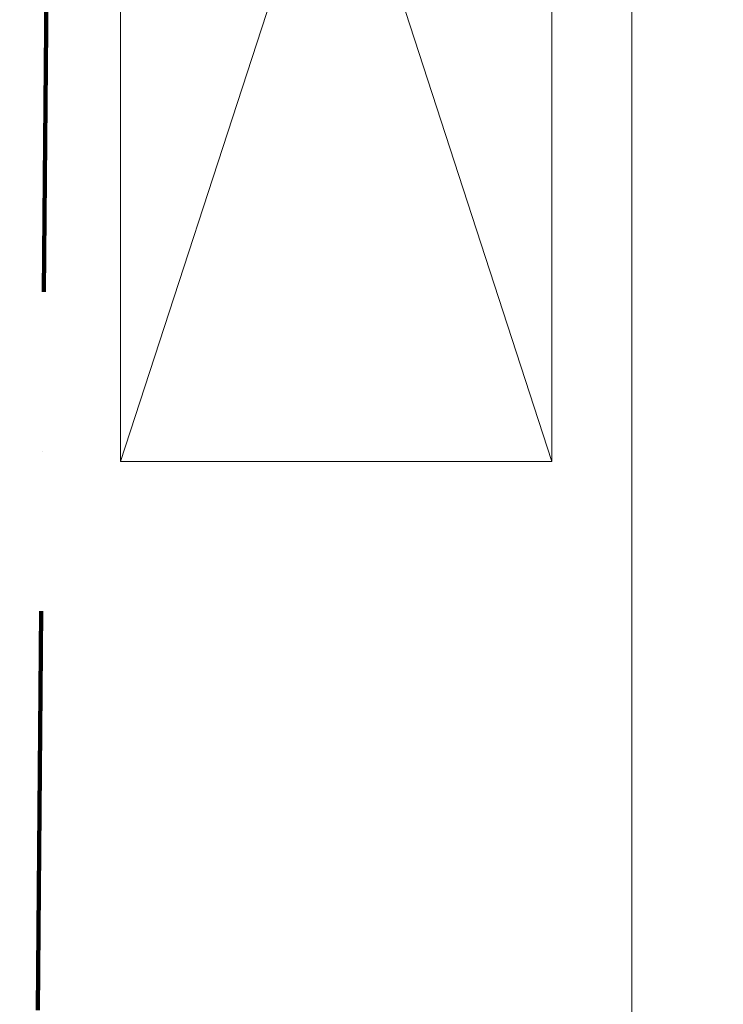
# Model space of a CAD drawing. Extents: x -350010 to -68950, y -41355 to 93095.
# Tile 37 of 256: x -187936 to -187495, y -2645 to -2028. Entities that reach past the tile are written whole.
import ezdxf

# ---------------------------------------------------------------- set-up
doc = ezdxf.new("R2010")
doc.units = 0
doc.header["$MEASUREMENT"] = 0
doc.linetypes.add('Kreski i kropki', pattern=[450, 250, -100, 0, -100])
for name, color, linetype, lineweight in [('INWENT KONST. DREWNIANA_Nr_Pióra__20', 1, 'Continuous', 100), ('INWENT WYMIARY_Nr_Pióra__21', 7, 'Continuous', 9), ('INWENT WYPOSAŻENIE_Nr_Pióra__21', 7, 'Continuous', 9), ('Istniejące schody_Nr_Pióra__5', 7, 'Continuous', 13)]:
    doc.layers.add(name, color=color, linetype=linetype, lineweight=lineweight)
doc.layers.add('INWENT WYMIARY', color=7, linetype='Continuous')
doc.styles.add('GENERATED_STYLE_1', font='txt')
doc.dimstyles.new('GENERATED_STYLE__3', dxfattribs={"dimtxt": 160.000002, "dimasz": 114, "dimexe": 0.18, "dimexo": 0, "dimgap": 0.09, "dimtad": 1, "dimtih": 1, "dimtoh": 1, "dimdec": 0, "dimlfac": 0.1, "dimzin": 0, "dimdsep": 46, "dimtxsty": 'GENERATED_STYLE_1', "dimblk": 'ARROWHEAD_2', "dimblk1": 'ARROWHEAD_2', "dimblk2": 'ARROWHEAD_2', "dimcen": 0.09, "dimclrd": 7, "dimclre": 7, "dimclrt": 7, "dimazin": 0, "dimtfac": 1, "dimtdec": 4, "dimtmove": 0, "dimatfit": 3, "dimfxl": 0, "dimtolj": 1, "dimtzin": 0, "dimarcsym": 0})

# ---------------------------------------------------------------- blocks, each defined once
blk = doc.blocks.new('*D999')
at = {"layer": 'INWENT WYMIARY_Nr_Pióra__21', "linetype": 'Continuous'}
for p, q in [((-187552.38, -3114.72), (-187552.38, -2889.72)), ((-163302.38, -3114.72), (-163302.38, -2889.72)), ((-187509.08, -2927.22), (-187595.68, -3077.22)), ((-163345.68, -3077.22), (-163259.08, -2927.22)), ((-187625.73, -3002.22), (-187552.38, -3002.22)), ((-187552.38, -3002.22), (-163302.38, -3002.22)), ((-163302.38, -3002.22), (-163229.03, -3002.22))]:
    blk.add_line(p, q, dxfattribs=at)
at = {"layer": 'INWENT WYMIARY_Nr_Pióra__21', "insert": (-175657.78, -2970.22), "char_height": 160, "attachment_point": 7, "style": 'GENERATED_STYLE_1'}
blk.add_mtext('{2\xa0425}', dxfattribs=at)
blk = doc.blocks.new('ARROWHEAD_2')
at = {"color": 0, "linetype": 'Continuous', "lineweight": 0}
for p, q in [((-0.3781, -0.655), (0.3781, 0.655)), ((0, 0), (-1, 0))]:
    blk.add_line(p, q, dxfattribs=at)

msp = doc.modelspace()

# ---------------------------------------------------------------- linework, layer by layer
at = {"layer": 'INWENT KONST. DREWNIANA_Nr_Pióra__20', "linetype": 'Kreski i kropki', "flags": 128}
msp.add_lwpolyline([(-187935.5466, -3999.1419), (-187901.9241, 5.2269)], dxfattribs=at)
at = {"layer": 'INWENT WYPOSAŻENIE_Nr_Pióra__21', "linetype": 'Continuous'}
for p, q in [((-187872.3803, -1475.1484), (-187872.3803, -2305.1484)), ((-187872.3803, -2305.1484), (-187602.3803, -1475.1484)), ((-187872.3803, -1475.1484), (-187602.3803, -2305.1484)), ((-187602.3803, -2305.1484), (-187602.3803, -1475.1484)), ((-187872.3803, -2305.1484), (-187602.3803, -2305.1484))]:
    msp.add_line(p, q, dxfattribs=at)
at = {"layer": 'Istniejące schody_Nr_Pióra__5', "linetype": 'Continuous'}
msp.add_line((-187552.3803, -15.1484), (-187552.3803, -6465.1484), dxfattribs=at)

# ---------------------------------------------------------------- dimensions: what is measured, and where the dimension line sits
at = {"layer": 'INWENT WYMIARY', "linetype": 'Continuous'}
dim = msp.add_linear_dim(base=(-187552.3803, -3002.2201), p1=(-187552.3803, -3100.7162), p2=(-163302.3803, -15.1484), dimstyle='GENERATED_STYLE__3', dxfattribs=at)
dim.commit()
dim.dimension.update_dxf_attribs({"geometry": '*D999', "text_midpoint": (-175384.2267, -2890.2201)})

doc.saveas('drawing.dxf')
